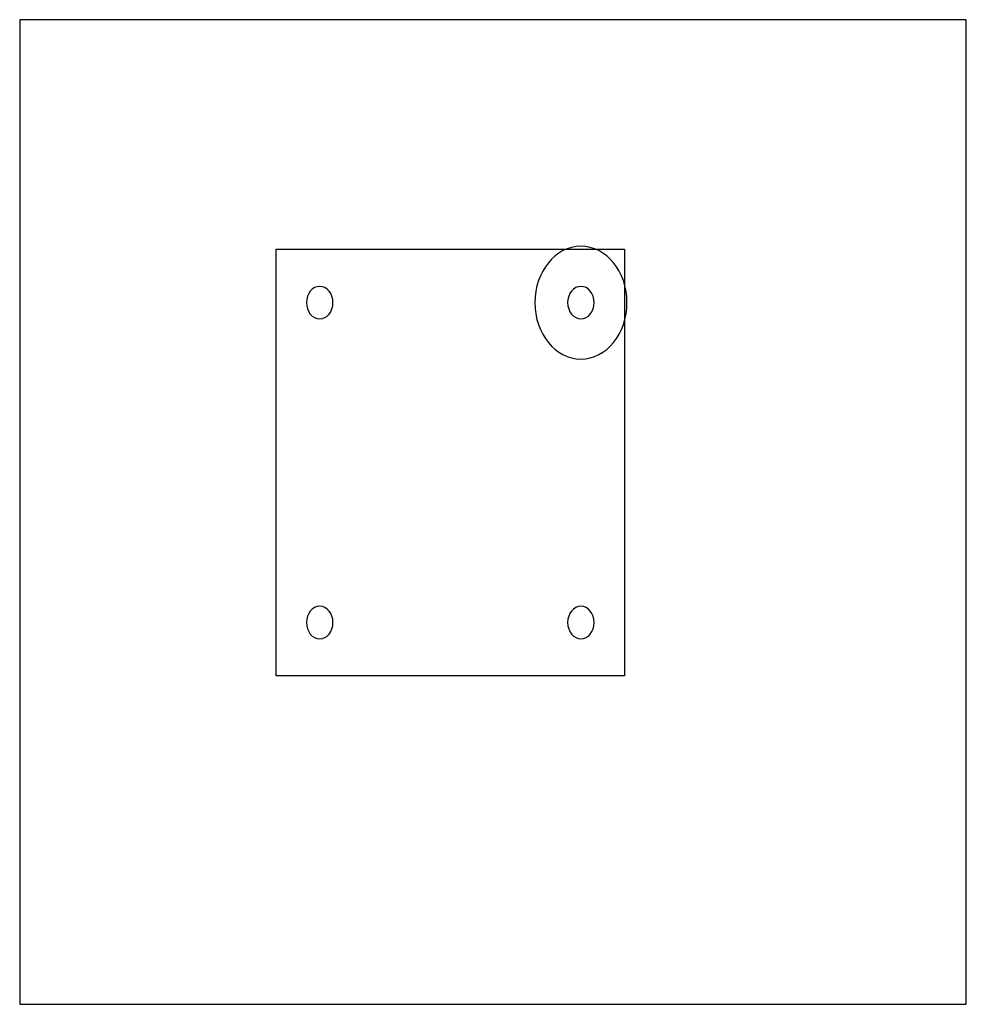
# Model space of a CAD drawing. Header units: inches. Extents: x -1.32 to 2.88, y -2.4 to 1.96.
import ezdxf

# ---------------------------------------------------------------- set-up
doc = ezdxf.new("R2010")
doc.units = ezdxf.units.IN
doc.layers.add('Base plane', color=7, linetype='Continuous')

msp = doc.modelspace()

# ---------------------------------------------------------------- linework, layer by layer
at = {"layer": 'Base plane', "extrusion": (-0.577345, 0, -0.816501)}
for p, q in [((2.8772, 1.9622, -0.7808), (-1.317, 1.9622, 2.1849)), ((-1.317, 1.9622, 2.1849), (-1.317, -2.4, 2.1849)), ((2.8772, -2.4, -0.7808), (2.8772, 1.9622, -0.7808)), ((-0.1805, 0.9449, 1.3813), (1.3625, 0.9449, 0.2903)), ((-0.1805, -0.9449, 1.3813), (-0.1805, 0.9449, 1.3813)), ((1.3625, 0.9449, 0.2903), (1.3625, -0.9449, 0.2903)), ((1.3625, -0.9449, 0.2903), (-0.1805, -0.9449, 1.3813)), ((-1.317, -2.4, 2.1849), (2.8772, -2.4, -0.7808))]:
    msp.add_line(p, q, dxfattribs=at)
for centre, radius in [((-0.7087, -0.7087, -1.0236), 0.25), ((-0.7087, 0.7087, -1.0236), 0.072), ((-0.7087, -0.7087, -1.0236), 0.072), ((0.7087, 0.7087, -1.0236), 0.072), ((0.7087, -0.7087, -1.0236), 0.072)]:
    msp.add_circle(centre, radius, dxfattribs=at)

doc.saveas('drawing.dxf')
